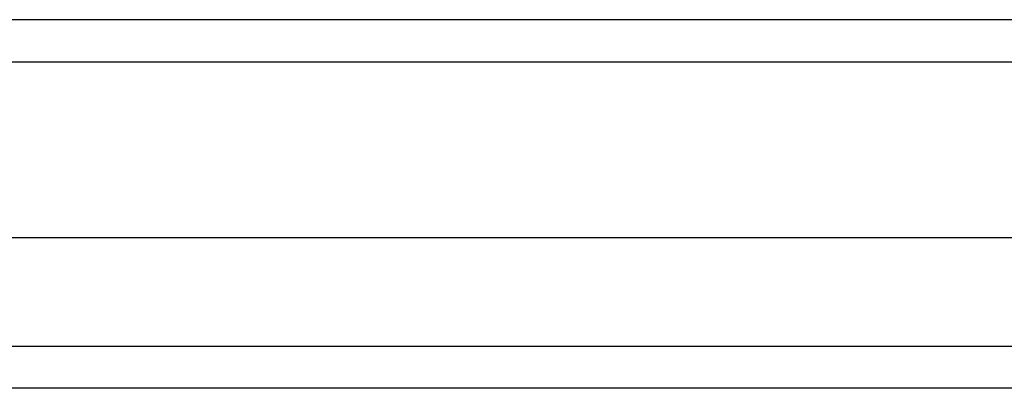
# Model space of a CAD drawing. Header units: inches. Extents: x 17 to 237, y 17 to 149.
# Tile 58 of 115: x 125.617 to 127.934, y 104.3 to 105.166. Entities that reach past the tile are written whole.
import ezdxf

# ---------------------------------------------------------------- set-up
doc = ezdxf.new("R2010")
doc.units = ezdxf.units.IN
doc.header["$MEASUREMENT"] = 0
doc.layers.add('Visible Edges(ANSI)', color=7, linetype='Continuous', lineweight=25)
doc.layers.add('Visible Tangent Edges(ANSI)', color=7, linetype='Continuous', lineweight=25)

msp = doc.modelspace()

# ---------------------------------------------------------------- linework, layer by layer
at = {"layer": 'Visible Edges(ANSI)'}
for p, q in [((141.7367, 105.1662), (105.9347, 105.1662)), ((106.7328, 104.6544), (140.9385, 104.6544)), ((140.9385, 104.3001), (106.7328, 104.3001))]:
    msp.add_line(p, q, dxfattribs=at)
at = {"layer": 'Visible Tangent Edges(ANSI)'}
for p, q in [((105.9347, 105.0672), (141.7367, 105.0672)), ((106.6028, 104.3991), (141.0685, 104.3991))]:
    msp.add_line(p, q, dxfattribs=at)

doc.saveas('drawing.dxf')
